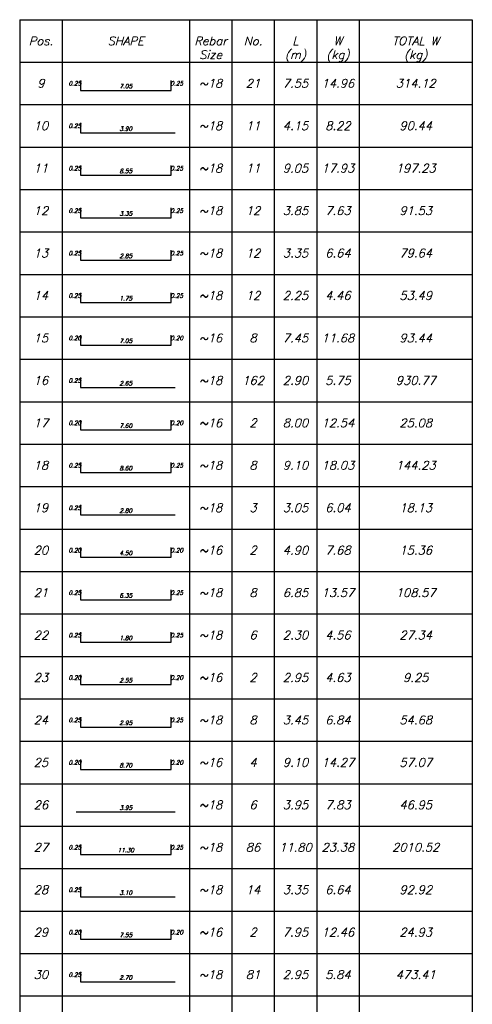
# Model space of a CAD drawing. Header units: inches. Extents: x 826 to 1034, y 702 to 834.
# Tile 48 of 93: x 890.12 to 893.54, y 819.64 to 827.07. Entities that reach past the tile are written whole.
import ezdxf
from ezdxf.enums import TextEntityAlignment as Align

# ---------------------------------------------------------------- set-up
doc = ezdxf.new("R2010")
doc.units = ezdxf.units.IN
doc.header["$MEASUREMENT"] = 0
doc.layers.add('SAZE_DRAWINGS', color=7, linetype='Continuous')
doc.styles.add('SAZE_STYLE', font='romansp.shx', dxfattribs={"oblique": 15})
doc.styles.add('SAZE_STYLE1', font='romant.shx', dxfattribs={"oblique": 15})

msp = doc.modelspace()

# ---------------------------------------------------------------- linework, layer by layer
at = {"layer": 'SAZE_DRAWINGS', "color": 6}
for points in [[(890.1204, 827.0727), (893.538, 827.0727)], [(890.1204, 827.0727), (890.1204, 826.7523)], [(893.538, 827.0727), (893.538, 826.7523)], [(890.1204, 826.7523), (893.538, 826.7523)], [(890.1204, 826.7523), (890.1204, 826.4319)], [(893.538, 826.7523), (893.538, 826.4319)], [(890.1204, 826.4319), (890.1204, 826.1115)], [(893.538, 826.4319), (893.538, 826.1115)], [(890.1204, 826.1115), (890.1204, 825.7911)], [(893.538, 826.1115), (893.538, 825.7911)], [(890.1204, 825.7911), (890.1204, 825.4707)], [(893.538, 825.7911), (893.538, 825.4707)], [(890.1204, 825.4707), (890.1204, 825.1503)], [(893.538, 825.4707), (893.538, 825.1503)], [(890.1204, 825.1503), (890.1204, 824.8299)], [(893.538, 825.1503), (893.538, 824.8299)], [(890.1204, 824.8299), (890.1204, 824.5094)], [(893.538, 824.8299), (893.538, 824.5094)], [(890.1204, 824.5094), (890.1204, 824.189)], [(893.538, 824.5094), (893.538, 824.189)], [(890.1204, 824.189), (890.1204, 823.8686)], [(893.538, 824.189), (893.538, 823.8686)], [(890.1204, 823.8686), (890.1204, 823.5482)], [(893.538, 823.8686), (893.538, 823.5482)], [(890.1204, 823.5482), (890.1204, 823.2278)], [(893.538, 823.5482), (893.538, 823.2278)], [(890.1204, 823.2278), (890.1204, 822.9074)], [(893.538, 823.2278), (893.538, 822.9074)], [(890.1204, 822.9074), (890.1204, 822.587)], [(893.538, 822.9074), (893.538, 822.587)], [(890.1204, 822.587), (890.1204, 822.2666)], [(893.538, 822.587), (893.538, 822.2666)], [(890.1204, 822.2666), (890.1204, 821.9462)], [(893.538, 822.2666), (893.538, 821.9462)], [(890.1204, 821.9462), (890.1204, 821.6258)], [(893.538, 821.9462), (893.538, 821.6258)], [(890.1204, 821.6258), (890.1204, 821.3054)], [(893.538, 821.6258), (893.538, 821.3054)], [(890.1204, 821.3054), (890.1204, 820.985)], [(893.538, 821.3054), (893.538, 820.985)], [(890.1204, 820.985), (890.1204, 820.6646)], [(893.538, 820.985), (893.538, 820.6646)], [(890.1204, 820.6646), (890.1204, 820.3442)], [(893.538, 820.6646), (893.538, 820.3442)], [(890.1204, 820.3442), (890.1204, 820.0238)], [(893.538, 820.3442), (893.538, 820.0238)], [(890.1204, 820.0238), (890.1204, 819.7034)], [(893.538, 820.0238), (893.538, 819.7034)], [(890.1204, 819.7034), (890.1204, 819.383)], [(893.538, 819.7034), (893.538, 819.383)]]:
    msp.add_lwpolyline(points, dxfattribs=at)
at = {"layer": 'SAZE_DRAWINGS', "color": 2}
for points in [[(890.4408, 827.0727), (890.4408, 826.7523)], [(891.402, 827.0727), (891.402, 826.7523)], [(891.7224, 827.0727), (891.7224, 826.7523)], [(892.0428, 827.0727), (892.0428, 826.7523)], [(892.3632, 827.0727), (892.3632, 826.7523)], [(892.6836, 827.0727), (892.6836, 826.7523)], [(890.4408, 826.7523), (890.4408, 826.4319)], [(891.402, 826.7523), (891.402, 826.4319)], [(891.7224, 826.7523), (891.7224, 826.4319)], [(892.0428, 826.7523), (892.0428, 826.4319)], [(892.3632, 826.7523), (892.3632, 826.4319)], [(892.6836, 826.7523), (892.6836, 826.4319)], [(890.4408, 826.4319), (890.4408, 826.1115)], [(891.402, 826.4319), (891.402, 826.1115)], [(891.7224, 826.4319), (891.7224, 826.1115)], [(892.0428, 826.4319), (892.0428, 826.1115)], [(892.3632, 826.4319), (892.3632, 826.1115)], [(892.6836, 826.4319), (892.6836, 826.1115)], [(890.4408, 826.1115), (890.4408, 825.7911)], [(891.402, 826.1115), (891.402, 825.7911)], [(891.7224, 826.1115), (891.7224, 825.7911)], [(892.0428, 826.1115), (892.0428, 825.7911)], [(892.3632, 826.1115), (892.3632, 825.7911)], [(892.6836, 826.1115), (892.6836, 825.7911)], [(890.4408, 825.7911), (890.4408, 825.4707)], [(891.402, 825.7911), (891.402, 825.4707)], [(891.7224, 825.7911), (891.7224, 825.4707)], [(892.0428, 825.7911), (892.0428, 825.4707)], [(892.3632, 825.7911), (892.3632, 825.4707)], [(892.6836, 825.7911), (892.6836, 825.4707)], [(890.4408, 825.4707), (890.4408, 825.1503)], [(891.402, 825.4707), (891.402, 825.1503)], [(891.7224, 825.4707), (891.7224, 825.1503)], [(892.0428, 825.4707), (892.0428, 825.1503)], [(892.3632, 825.4707), (892.3632, 825.1503)], [(892.6836, 825.4707), (892.6836, 825.1503)], [(890.4408, 825.1503), (890.4408, 824.8299)], [(891.402, 825.1503), (891.402, 824.8299)], [(891.7224, 825.1503), (891.7224, 824.8299)], [(892.0428, 825.1503), (892.0428, 824.8299)], [(892.3632, 825.1503), (892.3632, 824.8299)], [(892.6836, 825.1503), (892.6836, 824.8299)], [(890.4408, 824.8299), (890.4408, 824.5094)], [(891.402, 824.8299), (891.402, 824.5094)], [(891.7224, 824.8299), (891.7224, 824.5094)], [(892.0428, 824.8299), (892.0428, 824.5094)], [(892.3632, 824.8299), (892.3632, 824.5094)], [(892.6836, 824.8299), (892.6836, 824.5094)], [(890.4408, 824.5094), (890.4408, 824.189)], [(891.402, 824.5094), (891.402, 824.189)], [(891.7224, 824.5094), (891.7224, 824.189)], [(892.0428, 824.5094), (892.0428, 824.189)], [(892.3632, 824.5094), (892.3632, 824.189)], [(892.6836, 824.5094), (892.6836, 824.189)], [(890.4408, 824.189), (890.4408, 823.8686)], [(891.402, 824.189), (891.402, 823.8686)], [(891.7224, 824.189), (891.7224, 823.8686)], [(892.0428, 824.189), (892.0428, 823.8686)], [(892.3632, 824.189), (892.3632, 823.8686)], [(892.6836, 824.189), (892.6836, 823.8686)], [(890.4408, 823.8686), (890.4408, 823.5482)], [(891.402, 823.8686), (891.402, 823.5482)], [(891.7224, 823.8686), (891.7224, 823.5482)], [(892.0428, 823.8686), (892.0428, 823.5482)], [(892.3632, 823.8686), (892.3632, 823.5482)], [(892.6836, 823.8686), (892.6836, 823.5482)], [(890.4408, 823.5482), (890.4408, 823.2278)], [(891.402, 823.5482), (891.402, 823.2278)], [(891.7224, 823.5482), (891.7224, 823.2278)], [(892.0428, 823.5482), (892.0428, 823.2278)], [(892.3632, 823.5482), (892.3632, 823.2278)], [(892.6836, 823.5482), (892.6836, 823.2278)], [(890.4408, 823.2278), (890.4408, 822.9074)], [(891.402, 823.2278), (891.402, 822.9074)], [(891.7224, 823.2278), (891.7224, 822.9074)], [(892.0428, 823.2278), (892.0428, 822.9074)], [(892.3632, 823.2278), (892.3632, 822.9074)], [(892.6836, 823.2278), (892.6836, 822.9074)], [(890.4408, 822.9074), (890.4408, 822.587)], [(891.402, 822.9074), (891.402, 822.587)], [(891.7224, 822.9074), (891.7224, 822.587)], [(892.0428, 822.9074), (892.0428, 822.587)], [(892.3632, 822.9074), (892.3632, 822.587)], [(892.6836, 822.9074), (892.6836, 822.587)], [(890.4408, 822.587), (890.4408, 822.2666)], [(891.402, 822.587), (891.402, 822.2666)], [(891.7224, 822.587), (891.7224, 822.2666)], [(892.0428, 822.587), (892.0428, 822.2666)], [(892.3632, 822.587), (892.3632, 822.2666)], [(892.6836, 822.587), (892.6836, 822.2666)], [(890.4408, 822.2666), (890.4408, 821.9462)], [(891.402, 822.2666), (891.402, 821.9462)], [(891.7224, 822.2666), (891.7224, 821.9462)], [(892.0428, 822.2666), (892.0428, 821.9462)], [(892.3632, 822.2666), (892.3632, 821.9462)], [(892.6836, 822.2666), (892.6836, 821.9462)], [(890.4408, 821.9462), (890.4408, 821.6258)], [(891.402, 821.9462), (891.402, 821.6258)], [(891.7224, 821.9462), (891.7224, 821.6258)], [(892.0428, 821.9462), (892.0428, 821.6258)], [(892.3632, 821.9462), (892.3632, 821.6258)], [(892.6836, 821.9462), (892.6836, 821.6258)], [(890.4408, 821.6258), (890.4408, 821.3054)], [(891.402, 821.6258), (891.402, 821.3054)], [(891.7224, 821.6258), (891.7224, 821.3054)], [(892.0428, 821.6258), (892.0428, 821.3054)], [(892.3632, 821.6258), (892.3632, 821.3054)], [(892.6836, 821.6258), (892.6836, 821.3054)], [(890.4408, 821.3054), (890.4408, 820.985)], [(891.402, 821.3054), (891.402, 820.985)], [(891.7224, 821.3054), (891.7224, 820.985)], [(892.0428, 821.3054), (892.0428, 820.985)], [(892.3632, 821.3054), (892.3632, 820.985)], [(892.6836, 821.3054), (892.6836, 820.985)], [(890.4408, 820.985), (890.4408, 820.6646)], [(891.402, 820.985), (891.402, 820.6646)], [(891.7224, 820.985), (891.7224, 820.6646)], [(892.0428, 820.985), (892.0428, 820.6646)], [(892.3632, 820.985), (892.3632, 820.6646)], [(892.6836, 820.985), (892.6836, 820.6646)], [(890.4408, 820.6646), (890.4408, 820.3442)], [(891.402, 820.6646), (891.402, 820.3442)], [(891.7224, 820.6646), (891.7224, 820.3442)], [(892.0428, 820.6646), (892.0428, 820.3442)], [(892.3632, 820.6646), (892.3632, 820.3442)], [(892.6836, 820.6646), (892.6836, 820.3442)], [(890.4408, 820.3442), (890.4408, 820.0238)], [(891.402, 820.3442), (891.402, 820.0238)], [(891.7224, 820.3442), (891.7224, 820.0238)], [(892.0428, 820.3442), (892.0428, 820.0238)], [(892.3632, 820.3442), (892.3632, 820.0238)], [(892.6836, 820.3442), (892.6836, 820.0238)], [(890.4408, 820.0238), (890.4408, 819.7034)], [(891.402, 820.0238), (891.402, 819.7034)], [(891.7224, 820.0238), (891.7224, 819.7034)], [(892.0428, 820.0238), (892.0428, 819.7034)], [(892.3632, 820.0238), (892.3632, 819.7034)], [(892.6836, 820.0238), (892.6836, 819.7034)], [(890.4408, 819.7034), (890.4408, 819.383)], [(891.402, 819.7034), (891.402, 819.383)], [(891.7224, 819.7034), (891.7224, 819.383)], [(892.0428, 819.7034), (892.0428, 819.383)], [(892.3632, 819.7034), (892.3632, 819.383)], [(892.6836, 819.7034), (892.6836, 819.383)]]:
    msp.add_lwpolyline(points, dxfattribs=at)
at = {"layer": 'SAZE_DRAWINGS', "color": 5}
for points in [[(890.5796, 826.6134), (890.5796, 826.5387), (891.2631, 826.5387), (891.2631, 826.6134)], [(890.5796, 826.293), (890.5796, 826.2183), (891.2952, 826.2183)], [(890.5796, 825.9726), (890.5796, 825.8979), (891.2631, 825.8979), (891.2631, 825.9726)], [(890.5796, 825.6522), (890.5796, 825.5775), (891.2631, 825.5775), (891.2631, 825.6522)], [(890.5796, 825.3318), (890.5796, 825.2571), (891.2631, 825.2571), (891.2631, 825.3318)], [(890.5796, 825.0114), (890.5796, 824.9367), (891.2631, 824.9367), (891.2631, 825.0114)], [(890.5796, 824.691), (890.5796, 824.6162), (891.2631, 824.6162), (891.2631, 824.691)], [(890.5796, 824.3706), (890.5796, 824.2958), (891.2952, 824.2958)], [(890.5796, 824.0502), (890.5796, 823.9754), (891.2631, 823.9754), (891.2631, 824.0502)], [(890.5796, 823.7298), (890.5796, 823.655), (891.2631, 823.655), (891.2631, 823.7298)], [(890.5796, 823.4094), (890.5796, 823.3346), (891.2952, 823.3346)], [(890.5796, 823.089), (890.5796, 823.0142), (891.2631, 823.0142), (891.2631, 823.089)], [(890.5796, 822.7686), (890.5796, 822.6938), (891.2631, 822.6938), (891.2631, 822.7686)], [(890.5796, 822.4482), (890.5796, 822.3734), (891.2631, 822.3734), (891.2631, 822.4482)], [(890.5796, 822.1278), (890.5796, 822.053), (891.2631, 822.053), (891.2631, 822.1278)], [(890.5796, 821.8074), (890.5796, 821.7326), (891.2631, 821.7326), (891.2631, 821.8074)], [(890.5796, 821.487), (890.5796, 821.4122), (891.2631, 821.4122), (891.2631, 821.487)], [(890.5476, 821.0918), (891.2952, 821.0918)], [(890.5796, 820.8462), (890.5796, 820.7714), (891.2631, 820.7714), (891.2631, 820.8462)], [(890.5796, 820.5257), (890.5796, 820.451), (891.2952, 820.451)], [(890.5796, 820.2053), (890.5796, 820.1306), (891.2631, 820.1306), (891.2631, 820.2053)], [(890.5796, 819.8849), (890.5796, 819.8102), (891.2952, 819.8102)]]:
    msp.add_lwpolyline(points, dxfattribs=at)
at = {"layer": 'SAZE_DRAWINGS', "color": 4}
for points in [[(890.1204, 826.4319), (893.538, 826.4319)], [(890.1204, 826.1115), (893.538, 826.1115)], [(890.1204, 825.7911), (893.538, 825.7911)], [(890.1204, 825.4707), (893.538, 825.4707)], [(890.1204, 825.1503), (893.538, 825.1503)], [(890.1204, 824.8299), (893.538, 824.8299)], [(890.1204, 824.5094), (893.538, 824.5094)], [(890.1204, 824.189), (893.538, 824.189)], [(890.1204, 823.8686), (893.538, 823.8686)], [(890.1204, 823.5482), (893.538, 823.5482)], [(890.1204, 823.2278), (893.538, 823.2278)], [(890.1204, 822.9074), (893.538, 822.9074)], [(890.1204, 822.587), (893.538, 822.587)], [(890.1204, 822.2666), (893.538, 822.2666)], [(890.1204, 821.9462), (893.538, 821.9462)], [(890.1204, 821.6258), (893.538, 821.6258)], [(890.1204, 821.3054), (893.538, 821.3054)], [(890.1204, 820.985), (893.538, 820.985)], [(890.1204, 820.6646), (893.538, 820.6646)], [(890.1204, 820.3442), (893.538, 820.3442)], [(890.1204, 820.0238), (893.538, 820.0238)], [(890.1204, 819.7034), (893.538, 819.7034)]]:
    msp.add_lwpolyline(points, dxfattribs=at)

# ---------------------------------------------------------------- texts
at = {"layer": 'SAZE_DRAWINGS', "color": 3, "oblique": 15}
for s, height, style, p in [('Pos.', 0.06408, 'SAZE_STYLE1', (890.2806, 826.9125)), ('SHAPE', 0.06408, 'SAZE_STYLE1', (890.9214, 826.9125)), ('Rebar', 0.06408, 'SAZE_STYLE1', (891.5622, 826.9125)), ('No.', 0.06408, 'SAZE_STYLE1', (891.8826, 826.9125)), ('L', 0.0641, 'SAZE_STYLE1', (892.203, 826.9125)), ('W', 0.0641, 'SAZE_STYLE1', (892.5234, 826.9125)), ('TOTAL W', 0.06408, 'SAZE_STYLE1', (893.1108, 826.9125)), ('Size', 0.06408, 'SAZE_STYLE1', (891.5622, 826.8087)), ('(m)', 0.06408, 'SAZE_STYLE1', (892.203, 826.8087)), ('(kg)', 0.06408, 'SAZE_STYLE1', (892.5234, 826.8087)), ('(kg)', 0.06408, 'SAZE_STYLE1', (893.1108, 826.8087)), ('9', 0.0641, 'SAZE_STYLE', (890.2806, 826.5921)), ('0.25', 0.03204, 'SAZE_STYLE', (890.5369, 826.5921)), ('0.25', 0.03204, 'SAZE_STYLE', (891.3059, 826.5921)), ('~18', 0.06408, 'SAZE_STYLE', (891.5622, 826.5921)), ('21', 0.06408, 'SAZE_STYLE', (891.8826, 826.5921)), ('7.55', 0.06408, 'SAZE_STYLE', (892.203, 826.5921)), ('14.96', 0.06408, 'SAZE_STYLE', (892.5234, 826.5921)), ('314.12', 0.06408, 'SAZE_STYLE', (893.1108, 826.5921)), ('7.05', 0.03204, 'SAZE_STYLE', (890.9214, 826.5707)), ('10', 0.06408, 'SAZE_STYLE', (890.2806, 826.2717)), ('0.25', 0.03204, 'SAZE_STYLE', (890.5369, 826.2717)), ('3.90', 0.03204, 'SAZE_STYLE', (890.9214, 826.2503)), ('~18', 0.06408, 'SAZE_STYLE', (891.5622, 826.2717)), ('11', 0.06408, 'SAZE_STYLE', (891.8826, 826.2717)), ('4.15', 0.06408, 'SAZE_STYLE', (892.203, 826.2717)), ('8.22', 0.06408, 'SAZE_STYLE', (892.5234, 826.2717)), ('90.44', 0.06408, 'SAZE_STYLE', (893.1108, 826.2717)), ('11', 0.06408, 'SAZE_STYLE', (890.2806, 825.9513)), ('0.25', 0.03204, 'SAZE_STYLE', (890.5369, 825.9513)), ('8.55', 0.03204, 'SAZE_STYLE', (890.9214, 825.9299)), ('0.25', 0.03204, 'SAZE_STYLE', (891.3059, 825.9513)), ('~18', 0.06408, 'SAZE_STYLE', (891.5622, 825.9513)), ('11', 0.06408, 'SAZE_STYLE', (891.8826, 825.9513)), ('9.05', 0.06408, 'SAZE_STYLE', (892.203, 825.9513)), ('17.93', 0.06408, 'SAZE_STYLE', (892.5234, 825.9513)), ('197.23', 0.06408, 'SAZE_STYLE', (893.1108, 825.9513)), ('12', 0.06408, 'SAZE_STYLE', (890.2806, 825.6309)), ('0.25', 0.03204, 'SAZE_STYLE', (890.5369, 825.6309)), ('0.25', 0.03204, 'SAZE_STYLE', (891.3059, 825.6309)), ('~18', 0.06408, 'SAZE_STYLE', (891.5622, 825.6309)), ('12', 0.06408, 'SAZE_STYLE', (891.8826, 825.6309)), ('3.85', 0.06408, 'SAZE_STYLE', (892.203, 825.6309)), ('7.63', 0.06408, 'SAZE_STYLE', (892.5234, 825.6309)), ('91.53', 0.06408, 'SAZE_STYLE', (893.1108, 825.6309)), ('3.35', 0.03204, 'SAZE_STYLE', (890.9214, 825.6095)), ('13', 0.06408, 'SAZE_STYLE', (890.2806, 825.3105)), ('~18', 0.06408, 'SAZE_STYLE', (891.5622, 825.3105)), ('12', 0.06408, 'SAZE_STYLE', (891.8826, 825.3105)), ('3.35', 0.06408, 'SAZE_STYLE', (892.203, 825.3105)), ('6.64', 0.06408, 'SAZE_STYLE', (892.5234, 825.3105)), ('79.64', 0.06408, 'SAZE_STYLE', (893.1108, 825.3105)), ('0.25', 0.03204, 'SAZE_STYLE', (890.5369, 825.3105)), ('2.85', 0.03204, 'SAZE_STYLE', (890.9214, 825.2891)), ('0.25', 0.03204, 'SAZE_STYLE', (891.3059, 825.3105)), ('14', 0.06408, 'SAZE_STYLE', (890.2806, 824.9901)), ('0.25', 0.03204, 'SAZE_STYLE', (890.5369, 824.9901)), ('1.75', 0.03204, 'SAZE_STYLE', (890.9214, 824.9687)), ('0.25', 0.03204, 'SAZE_STYLE', (891.3059, 824.9901)), ('~18', 0.06408, 'SAZE_STYLE', (891.5622, 824.9901)), ('12', 0.06408, 'SAZE_STYLE', (891.8826, 824.9901)), ('2.25', 0.06408, 'SAZE_STYLE', (892.203, 824.9901)), ('4.46', 0.06408, 'SAZE_STYLE', (892.5234, 824.9901)), ('53.49', 0.06408, 'SAZE_STYLE', (893.1108, 824.9901)), ('15', 0.06408, 'SAZE_STYLE', (890.2806, 824.6696)), ('0.20', 0.03204, 'SAZE_STYLE', (890.5369, 824.6696)), ('0.20', 0.03204, 'SAZE_STYLE', (891.3059, 824.6696)), ('~16', 0.06408, 'SAZE_STYLE', (891.5622, 824.6696)), ('8', 0.0641, 'SAZE_STYLE', (891.8826, 824.6696)), ('7.45', 0.06408, 'SAZE_STYLE', (892.203, 824.6696)), ('11.68', 0.06408, 'SAZE_STYLE', (892.5234, 824.6696)), ('93.44', 0.06408, 'SAZE_STYLE', (893.1108, 824.6696)), ('7.05', 0.03204, 'SAZE_STYLE', (890.9214, 824.6483)), ('16', 0.06408, 'SAZE_STYLE', (890.2806, 824.3492)), ('~18', 0.06408, 'SAZE_STYLE', (891.5622, 824.3492)), ('162', 0.06408, 'SAZE_STYLE', (891.8826, 824.3492)), ('2.90', 0.06408, 'SAZE_STYLE', (892.203, 824.3492)), ('5.75', 0.06408, 'SAZE_STYLE', (892.5234, 824.3492)), ('930.77', 0.06408, 'SAZE_STYLE', (893.1108, 824.3492)), ('0.25', 0.03204, 'SAZE_STYLE', (890.5369, 824.3492)), ('2.65', 0.03204, 'SAZE_STYLE', (890.9214, 824.3279)), ('17', 0.06408, 'SAZE_STYLE', (890.2806, 824.0288)), ('0.20', 0.03204, 'SAZE_STYLE', (890.5369, 824.0288)), ('7.60', 0.03204, 'SAZE_STYLE', (890.9214, 824.0075)), ('0.20', 0.03204, 'SAZE_STYLE', (891.3059, 824.0288)), ('~16', 0.06408, 'SAZE_STYLE', (891.5622, 824.0288)), ('2', 0.0641, 'SAZE_STYLE', (891.8826, 824.0288)), ('8.00', 0.06408, 'SAZE_STYLE', (892.203, 824.0288)), ('12.54', 0.06408, 'SAZE_STYLE', (892.5234, 824.0288)), ('25.08', 0.06408, 'SAZE_STYLE', (893.1108, 824.0288)), ('18', 0.06408, 'SAZE_STYLE', (890.2806, 823.7084)), ('0.25', 0.03204, 'SAZE_STYLE', (890.5369, 823.7084)), ('0.25', 0.03204, 'SAZE_STYLE', (891.3059, 823.7084)), ('~18', 0.06408, 'SAZE_STYLE', (891.5622, 823.7084)), ('8', 0.0641, 'SAZE_STYLE', (891.8826, 823.7084)), ('9.10', 0.06408, 'SAZE_STYLE', (892.203, 823.7084)), ('18.03', 0.06408, 'SAZE_STYLE', (892.5234, 823.7084)), ('144.23', 0.06408, 'SAZE_STYLE', (893.1108, 823.7084)), ('8.60', 0.03204, 'SAZE_STYLE', (890.9214, 823.6871)), ('19', 0.06408, 'SAZE_STYLE', (890.2806, 823.388)), ('~18', 0.06408, 'SAZE_STYLE', (891.5622, 823.388)), ('3', 0.0641, 'SAZE_STYLE', (891.8826, 823.388)), ('3.05', 0.06408, 'SAZE_STYLE', (892.203, 823.388)), ('6.04', 0.06408, 'SAZE_STYLE', (892.5234, 823.388)), ('18.13', 0.06408, 'SAZE_STYLE', (893.1108, 823.388)), ('0.25', 0.03204, 'SAZE_STYLE', (890.5369, 823.388)), ('2.80', 0.03204, 'SAZE_STYLE', (890.9214, 823.3667)), ('20', 0.06408, 'SAZE_STYLE', (890.2806, 823.0676)), ('0.20', 0.03204, 'SAZE_STYLE', (890.5369, 823.0676)), ('4.50', 0.03204, 'SAZE_STYLE', (890.9214, 823.0463)), ('0.20', 0.03204, 'SAZE_STYLE', (891.3059, 823.0676)), ('~16', 0.06408, 'SAZE_STYLE', (891.5622, 823.0676)), ('2', 0.0641, 'SAZE_STYLE', (891.8826, 823.0676)), ('4.90', 0.06408, 'SAZE_STYLE', (892.203, 823.0676)), ('7.68', 0.06408, 'SAZE_STYLE', (892.5234, 823.0676)), ('15.36', 0.06408, 'SAZE_STYLE', (893.1108, 823.0676)), ('21', 0.06408, 'SAZE_STYLE', (890.2806, 822.7472)), ('0.25', 0.03204, 'SAZE_STYLE', (890.5369, 822.7472)), ('6.35', 0.03204, 'SAZE_STYLE', (890.9214, 822.7259)), ('0.25', 0.03204, 'SAZE_STYLE', (891.3059, 822.7472)), ('~18', 0.06408, 'SAZE_STYLE', (891.5622, 822.7472)), ('8', 0.0641, 'SAZE_STYLE', (891.8826, 822.7472)), ('6.85', 0.06408, 'SAZE_STYLE', (892.203, 822.7472)), ('13.57', 0.06408, 'SAZE_STYLE', (892.5234, 822.7472)), ('108.57', 0.06408, 'SAZE_STYLE', (893.1108, 822.7472)), ('22', 0.06408, 'SAZE_STYLE', (890.2806, 822.4268)), ('0.25', 0.03204, 'SAZE_STYLE', (890.5369, 822.4268)), ('0.25', 0.03204, 'SAZE_STYLE', (891.3059, 822.4268)), ('~18', 0.06408, 'SAZE_STYLE', (891.5622, 822.4268)), ('6', 0.0641, 'SAZE_STYLE', (891.8826, 822.4268)), ('2.30', 0.06408, 'SAZE_STYLE', (892.203, 822.4268)), ('4.56', 0.06408, 'SAZE_STYLE', (892.5234, 822.4268)), ('27.34', 0.06408, 'SAZE_STYLE', (893.1108, 822.4268)), ('1.80', 0.03204, 'SAZE_STYLE', (890.9214, 822.4055)), ('23', 0.06408, 'SAZE_STYLE', (890.2806, 822.1064)), ('0.20', 0.03204, 'SAZE_STYLE', (890.5369, 822.1064)), ('2.55', 0.03204, 'SAZE_STYLE', (890.9214, 822.0851)), ('0.20', 0.03204, 'SAZE_STYLE', (891.3059, 822.1064)), ('~16', 0.06408, 'SAZE_STYLE', (891.5622, 822.1064)), ('2', 0.0641, 'SAZE_STYLE', (891.8826, 822.1064)), ('2.95', 0.06408, 'SAZE_STYLE', (892.203, 822.1064)), ('4.63', 0.06408, 'SAZE_STYLE', (892.5234, 822.1064)), ('9.25', 0.06408, 'SAZE_STYLE', (893.1108, 822.1064)), ('24', 0.06408, 'SAZE_STYLE', (890.2806, 821.786)), ('0.25', 0.03204, 'SAZE_STYLE', (890.5369, 821.786)), ('2.95', 0.03204, 'SAZE_STYLE', (890.9214, 821.7646)), ('0.25', 0.03204, 'SAZE_STYLE', (891.3059, 821.786)), ('~18', 0.06408, 'SAZE_STYLE', (891.5622, 821.786)), ('8', 0.0641, 'SAZE_STYLE', (891.8826, 821.786)), ('3.45', 0.06408, 'SAZE_STYLE', (892.203, 821.786)), ('6.84', 0.06408, 'SAZE_STYLE', (892.5234, 821.786)), ('54.68', 0.06408, 'SAZE_STYLE', (893.1108, 821.786)), ('25', 0.06408, 'SAZE_STYLE', (890.2806, 821.4656)), ('0.20', 0.03204, 'SAZE_STYLE', (890.5369, 821.4656)), ('0.20', 0.03204, 'SAZE_STYLE', (891.3059, 821.4656)), ('~16', 0.06408, 'SAZE_STYLE', (891.5622, 821.4656)), ('4', 0.0641, 'SAZE_STYLE', (891.8826, 821.4656)), ('9.10', 0.06408, 'SAZE_STYLE', (892.203, 821.4656)), ('14.27', 0.06408, 'SAZE_STYLE', (892.5234, 821.4656)), ('57.07', 0.06408, 'SAZE_STYLE', (893.1108, 821.4656)), ('8.70', 0.03204, 'SAZE_STYLE', (890.9214, 821.4442)), ('26', 0.06408, 'SAZE_STYLE', (890.2806, 821.1452)), ('6', 0.0641, 'SAZE_STYLE', (891.8826, 821.1452)), ('3.95', 0.06408, 'SAZE_STYLE', (892.203, 821.1452)), ('7.83', 0.06408, 'SAZE_STYLE', (892.5234, 821.1452)), ('46.95', 0.06408, 'SAZE_STYLE', (893.1108, 821.1452)), ('3.95', 0.03204, 'SAZE_STYLE', (890.9214, 821.1238)), ('~18', 0.06408, 'SAZE_STYLE', (891.5622, 821.1452)), ('27', 0.06408, 'SAZE_STYLE', (890.2806, 820.8248)), ('0.25', 0.03204, 'SAZE_STYLE', (890.5369, 820.8248)), ('11.30', 0.03204, 'SAZE_STYLE', (890.9214, 820.8034)), ('0.25', 0.03204, 'SAZE_STYLE', (891.3059, 820.8248)), ('~18', 0.06408, 'SAZE_STYLE', (891.5622, 820.8248)), ('86', 0.06408, 'SAZE_STYLE', (891.8826, 820.8248)), ('11.80', 0.06408, 'SAZE_STYLE', (892.203, 820.8248)), ('23.38', 0.06408, 'SAZE_STYLE', (892.5234, 820.8248)), ('2010.52', 0.06408, 'SAZE_STYLE', (893.1108, 820.8248)), ('28', 0.06408, 'SAZE_STYLE', (890.2806, 820.5044)), ('0.25', 0.03204, 'SAZE_STYLE', (890.5369, 820.5044)), ('~18', 0.06408, 'SAZE_STYLE', (891.5622, 820.5044)), ('14', 0.06408, 'SAZE_STYLE', (891.8826, 820.5044)), ('3.35', 0.06408, 'SAZE_STYLE', (892.203, 820.5044)), ('6.64', 0.06408, 'SAZE_STYLE', (892.5234, 820.5044)), ('92.92', 0.06408, 'SAZE_STYLE', (893.1108, 820.5044)), ('3.10', 0.03204, 'SAZE_STYLE', (890.9214, 820.483)), ('29', 0.06408, 'SAZE_STYLE', (890.2806, 820.184)), ('~16', 0.06408, 'SAZE_STYLE', (891.5622, 820.184)), ('2', 0.0641, 'SAZE_STYLE', (891.8826, 820.184)), ('7.95', 0.06408, 'SAZE_STYLE', (892.203, 820.184)), ('12.46', 0.06408, 'SAZE_STYLE', (892.5234, 820.184)), ('24.93', 0.06408, 'SAZE_STYLE', (893.1108, 820.184)), ('0.20', 0.03204, 'SAZE_STYLE', (890.5369, 820.184)), ('7.55', 0.03204, 'SAZE_STYLE', (890.9214, 820.1626)), ('0.20', 0.03204, 'SAZE_STYLE', (891.3059, 820.184)), ('30', 0.06408, 'SAZE_STYLE', (890.2806, 819.8636)), ('0.25', 0.03204, 'SAZE_STYLE', (890.5369, 819.8636)), ('2.70', 0.03204, 'SAZE_STYLE', (890.9214, 819.8422)), ('~18', 0.06408, 'SAZE_STYLE', (891.5622, 819.8636)), ('81', 0.06408, 'SAZE_STYLE', (891.8826, 819.8636)), ('2.95', 0.06408, 'SAZE_STYLE', (892.203, 819.8636)), ('5.84', 0.06408, 'SAZE_STYLE', (892.5234, 819.8636)), ('473.41', 0.06408, 'SAZE_STYLE', (893.1108, 819.8636))]:
    msp.add_text(s, height=height, dxfattribs=dict(at, style=style)).set_placement(p, align=Align.MIDDLE_CENTER)

doc.saveas('drawing.dxf')
